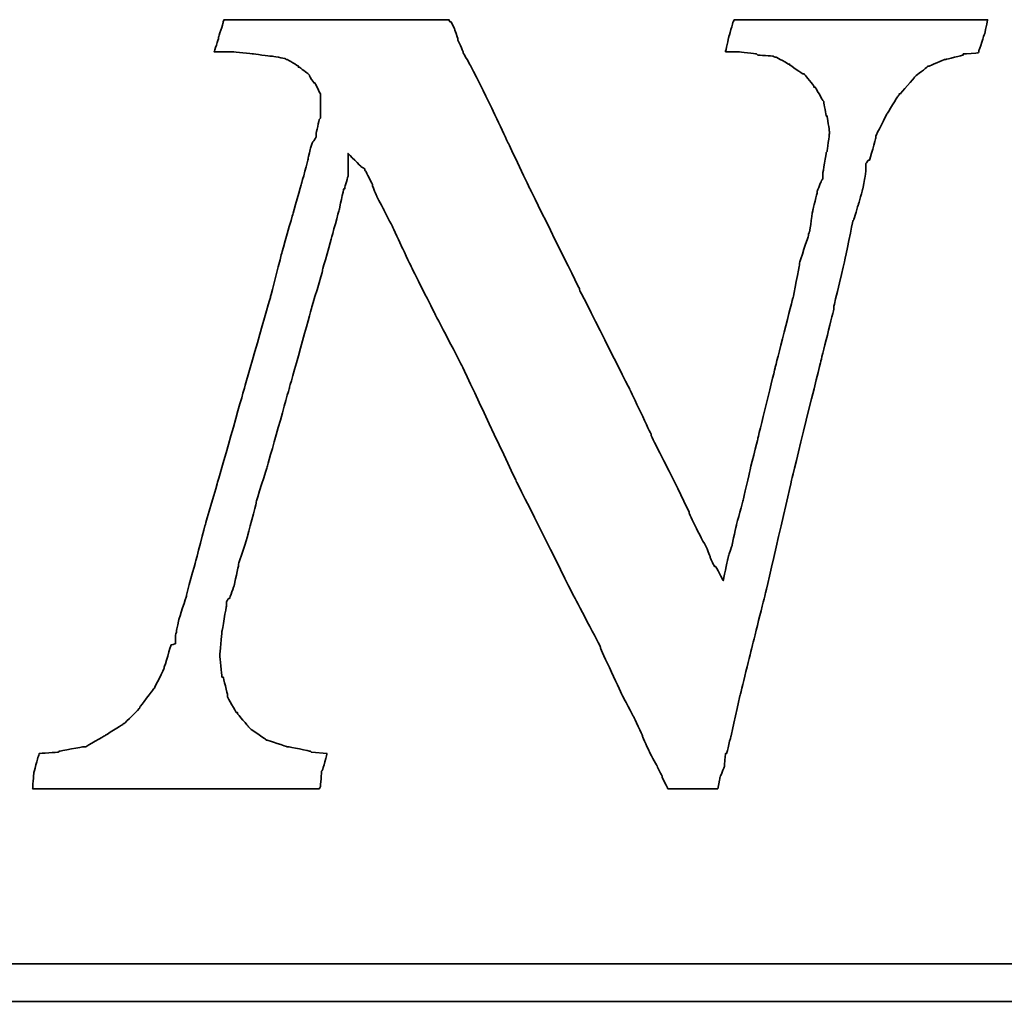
# Model space of a CAD drawing. Header units: millimetres. Extents: x 918 to 1155, y 75 to 164.
# Tile 45 of 50: x 1099.4 to 1101.33, y 95.07 to 96.99. Entities that reach past the tile are written whole.
import ezdxf

# ---------------------------------------------------------------- set-up
doc = ezdxf.new("R2010")
doc.units = ezdxf.units.MM
doc.header["$LTSCALE"] = 0.15
doc.layers.add('DIM', color=4, linetype='CONTINUOUS')
doc.layers.add('layer 1', color=7, linetype='CONTINUOUS')

# ---------------------------------------------------------------- blocks, each defined once
blk = doc.blocks.new('TBI MOTION logo(完整正式版)')
at = {"layer": 'layer 1', "color": 22, "lineweight": 35}
for points, knots in [([(58.92625, -7.91875), (58.92625, -7.91875), (58.58625, -7.89375), (58.58625, -7.89375), (58.58625, -7.89375), (58.58625, -7.89375), (58.56625, -7.87125), (58.56625, -7.87125), (58.56625, -7.87125), (58.56625, -7.87125), (58.08375, -7.77375), (58.08375, -7.77375), (58.08375, -7.77375), (58.08375, -7.77375), (58.06125, -7.77375), (58.06125, -7.77375), (58.06125, -7.77375), (58.06125, -7.77375), (57.62625, -7.63125), (57.62625, -7.63125), (57.62625, -7.63125), (57.62625, -7.63125), (57.60625, -7.63125), (57.60625, -7.63125), (57.60625, -7.63125), (57.60625, -7.63125), (57.58125, -7.60625), (57.58125, -7.60625), (57.58125, -7.60625), (57.58125, -7.60625), (57.26625, -7.38875), (57.26625, -7.38875), (57.26625, -7.38875), (57.26625, -7.38875), (57.24625, -7.36875), (57.24625, -7.36875), (57.24625, -7.36875), (57.24625, -7.36875), (57.22125, -7.34375), (57.22125, -7.34375), (57.22125, -7.34375), (57.22125, -7.34375), (56.98125, -7.05375), (56.98125, -7.05375), (56.98125, -7.05375), (56.98125, -7.05375), (56.98125, -7.02875), (56.98125, -7.02875), (56.98125, -7.02875), (56.98125, -7.02875), (56.95625, -7.02875), (56.95625, -7.02875), (56.95625, -7.02875), (56.95625, -7.02875), (56.76625, -6.69625), (56.76625, -6.69625), (56.76625, -6.69625), (56.76625, -6.69625), (56.76625, -6.67125), (56.76625, -6.67125), (56.76625, -6.67125), (56.76625, -6.67125), (56.76625, -6.64875), (56.76625, -6.64875), (56.76625, -6.64875), (56.76625, -6.64875), (56.67125, -6.26375), (56.67125, -6.26375), (56.67125, -6.26375), (56.67125, -6.26375), (56.64625, -6.26375), (56.64625, -6.26375), (56.64625, -6.26375), (56.64625, -6.26375), (56.64625, -6.23875), (56.64625, -6.23875), (56.64625, -6.23875), (56.64625, -6.23875), (56.59625, -5.80875), (56.59625, -5.80875), (56.59625, -5.80875), (56.59625, -5.80875), (56.59625, -5.78375), (56.59625, -5.78375), (56.59625, -5.78375), (56.59625, -5.78375), (56.64625, -5.30375), (56.64625, -5.30375), (56.64625, -5.30375), (56.64625, -5.30375), (56.64625, -5.27875), (56.64625, -5.27875), (56.64625, -5.27875), (56.64625, -5.27875), (56.74125, -4.72875), (56.74125, -4.72875), (56.74125, -4.72875), (56.74125, -4.72875), (56.74125, -4.67875), (56.74125, -4.67875), (56.74125, -4.67875), (56.74125, -4.67875), (56.74125, -4.63375), (56.74125, -4.63375), (56.74125, -4.63375), (56.74125, -4.63375), (56.79125, -4.55875), (56.79125, -4.55875), (56.79125, -4.55875), (56.79125, -4.55875), (56.81125, -4.55875), (56.81125, -4.55875), (56.81125, -4.55875), (56.81125, -4.55875), (56.91125, -4.27375), (56.91125, -4.27375), (56.91125, -4.27375), (56.91125, -4.27375), (57.00625, -3.83874), (57.00625, -3.83874), (57.00625, -3.83874), (57.00625, -3.83874), (57.00625, -3.81374), (57.00625, -3.81374), (57.00625, -3.81374), (57.00625, -3.81374), (57.19875, -3.21374), (57.19875, -3.21374), (57.19875, -3.21374), (57.19875, -3.21374), (57.38625, -2.49625), (57.38625, -2.49625), (57.38625, -2.49625), (57.38625, -2.49625), (57.38625, -2.47374), (57.38625, -2.47374), (57.38625, -2.47374), (57.38625, -2.47374), (57.62625, -1.70375), (57.62625, -1.70375), (57.62625, -1.70375), (57.62625, -1.70375), (58.10625, 0.00125), (58.10625, 0.00125), (58.10625, 0.00125), (58.10625, 0.00125), (58.58625, 1.72625), (58.58625, 1.72625), (58.58625, 1.72625), (58.58625, 1.72625), (58.82625, 2.54125), (58.82625, 2.54125), (58.82625, 2.54125), (58.82625, 2.54125), (58.82625, 2.56374), (58.82625, 2.56374), (58.82625, 2.56374), (58.82625, 2.56374), (59.02125, 3.26125), (59.02125, 3.26125), (59.02125, 3.26125), (59.02125, 3.26125), (59.18625, 3.86125), (59.18625, 3.86125), (59.18625, 3.86125), (59.18625, 3.86125), (59.28625, 4.31875), (59.28625, 4.31875), (59.28625, 4.31875), (59.28625, 4.31875), (59.30625, 4.31875), (59.30625, 4.31875), (59.30625, 4.31875), (59.30625, 4.31875), (59.30625, 4.34125), (59.30625, 4.34125), (59.30625, 4.34125), (59.30625, 4.34125), (59.38125, 4.60625), (59.38125, 4.60625), (59.38125, 4.60625), (59.38125, 4.60625), (59.38125, 4.65125), (59.38125, 4.65125), (59.38125, 4.65125), (59.38125, 4.65125), (59.38125, 5.08625), (59.38125, 5.08625), (59.38125, 5.08625), (59.38125, 5.08625), (59.66625, 4.79624), (59.66625, 4.79624), (59.66625, 4.79624), (59.66625, 4.79624), (59.74125, 4.75124), (59.74125, 4.75124), (59.74125, 4.75124), (59.74125, 4.75124), (59.74125, 4.72624), (59.74125, 4.72624), (59.74125, 4.72624), (59.74125, 4.72624), (59.76125, 4.70124), (59.76125, 4.70124), (59.76125, 4.70124), (59.76125, 4.70124), (59.81125, 4.60625), (59.81125, 4.60625), (59.81125, 4.60625), (59.81125, 4.60625), (59.90625, 4.41125), (59.90625, 4.41125), (59.90625, 4.41125), (59.90625, 4.41125), (59.90625, 4.39125), (59.90625, 4.39125), (59.90625, 4.39125), (59.90625, 4.39125), (60.00375, 4.15124), (60.00375, 4.15124), (60.00375, 4.15124), (60.00375, 4.15124), (60.14625, 3.88374), (60.14625, 3.88374), (60.14625, 3.88374), (60.14625, 3.88374), (60.34125, 3.50124), (60.34125, 3.50124), (60.34125, 3.50124), (60.34125, 3.50124), (60.53125, 3.09125), (60.53125, 3.09125), (60.53125, 3.09125), (60.53125, 3.09125), (60.74625, 2.63625), (60.74625, 2.63625), (60.74625, 2.63625), (60.74625, 2.63625), (61.25125, 1.63124), (61.25125, 1.63124), (61.25125, 1.63124), (61.25125, 1.63124), (61.85125, 0.47625), (61.85125, 0.47625), (61.85125, 0.47625), (61.85125, 0.47625), (63.02625, -2.01874), (63.02625, -2.01874), (63.02625, -2.01874), (63.02625, -2.01874), (64.27625, -4.51374), (64.27625, -4.51374), (64.27625, -4.51374), (64.27625, -4.51374), (64.85125, -5.61375), (64.85125, -5.61375), (64.85125, -5.61375), (64.85125, -5.61375), (64.85125, -5.64125), (64.85125, -5.64125), (64.85125, -5.64125), (64.85125, -5.64125), (65.32875, -6.67125), (65.32875, -6.67125), (65.32875, -6.67125), (65.32875, -6.67125), (65.57125, -7.12875), (65.57125, -7.12875), (65.57125, -7.12875), (65.57125, -7.12875), (65.76125, -7.53625), (65.76125, -7.53625), (65.76125, -7.53625), (65.76125, -7.53625), (65.76125, -7.55625), (65.76125, -7.55625), (65.76125, -7.55625), (65.76125, -7.55625), (65.90375, -7.87125), (65.90375, -7.87125), (65.90375, -7.87125), (65.90375, -7.87125), (66.07125, -8.18125), (66.07125, -8.18125), (66.07125, -8.18125), (66.07125, -8.18125), (66.19125, -8.42375), (66.19125, -8.42375), (66.19125, -8.42375), (66.19125, -8.42375), (66.19125, -8.44375), (66.19125, -8.44375), (66.19125, -8.44375), (66.19125, -8.44375), (66.29125, -8.63875), (66.29125, -8.63875), (66.29125, -8.63875), (66.29125, -8.63875), (66.31125, -8.68625), (66.31125, -8.68625), (66.31125, -8.68625), (66.31125, -8.68625), (66.38375, -8.68625), (66.38375, -8.68625), (66.38375, -8.68625), (66.38375, -8.68625), (66.84125, -8.68625), (66.84125, -8.68625), (66.84125, -8.68625), (66.84125, -8.68625), (67.29625, -8.68625), (67.29625, -8.68625), (67.29625, -8.68625), (67.29625, -8.68625), (67.36625, -8.68625), (67.36625, -8.68625), (67.36625, -8.68625), (67.36625, -8.68625), (67.39125, -8.68625), (67.39125, -8.68625), (67.39125, -8.68625), (67.39125, -8.68625), (67.44125, -8.46875), (67.44125, -8.46875), (67.44125, -8.46875), (67.44125, -8.46875), (67.44125, -8.44375), (67.44125, -8.44375), (67.44125, -8.44375), (67.44125, -8.44375), (67.53625, -8.20375), (67.53625, -8.20375), (67.53625, -8.20375), (67.53625, -8.20375), (67.56125, -7.94375), (67.56125, -7.94375), (67.56125, -7.94375), (67.56125, -7.94375), (67.56125, -7.91875), (67.56125, -7.91875), (67.56125, -7.91875), (67.56125, -7.91875), (67.58625, -7.91875), (67.58625, -7.91875), (67.58625, -7.91875), (67.58625, -7.91875), (67.68125, -7.53625), (67.68125, -7.53625), (67.68125, -7.53625), (67.68125, -7.53625), (67.87375, -6.67125), (67.87375, -6.67125), (67.87375, -6.67125), (67.87375, -6.67125), (68.13625, -5.61375), (68.13625, -5.61375), (68.13625, -5.61375), (68.13625, -5.61375), (68.42375, -4.46374), (68.42375, -4.46374), (68.42375, -4.46374), (68.42375, -4.46374), (68.99875, -1.96874), (68.99875, -1.96874), (68.99875, -1.96874), (68.99875, -1.96874), (69.62625, 0.57625), (69.62625, 0.57625), (69.62625, 0.57625), (69.62625, 0.57625), (69.91125, 1.72625), (69.91125, 1.72625), (69.91125, 1.72625), (69.91125, 1.72625), (69.91125, 1.77625), (69.91125, 1.77625), (69.91125, 1.77625), (69.91125, 1.77625), (70.15125, 2.78124), (70.15125, 2.78124), (70.15125, 2.78124), (70.15125, 2.78124), (70.32125, 3.62125), (70.32125, 3.62125), (70.32125, 3.62125), (70.32125, 3.62125), (70.34125, 3.64625), (70.34125, 3.64625), (70.34125, 3.64625), (70.34125, 3.64625), (70.44125, 3.98125), (70.44125, 3.98125), (70.44125, 3.98125), (70.44125, 3.98125), (70.53625, 4.31875), (70.53625, 4.31875), (70.53625, 4.31875), (70.53625, 4.31875), (70.58125, 4.55875), (70.58125, 4.55875), (70.58125, 4.55875), (70.58125, 4.55875), (70.60625, 4.72624), (70.60625, 4.72624), (70.60625, 4.72624), (70.60625, 4.72624), (70.60625, 4.79624), (70.60625, 4.79624), (70.60625, 4.79624), (70.60625, 4.79624), (70.60625, 4.87125), (70.60625, 4.87125), (70.60625, 4.87125), (70.60625, 4.87125), (70.65625, 4.94125), (70.65625, 4.94125), (70.65625, 4.94125), (70.65625, 4.94125), (70.68125, 4.94125), (70.68125, 4.94125), (70.68125, 4.94125), (70.68125, 4.94125), (70.82125, 5.42125), (70.82125, 5.42125), (70.82125, 5.42125), (70.82125, 5.42125), (70.82125, 5.44625), (70.82125, 5.44625), (70.82125, 5.44625), (70.82125, 5.44625), (70.82125, 5.47125), (70.82125, 5.47125), (70.82125, 5.47125), (70.82125, 5.47125), (71.06125, 5.94625), (71.06125, 5.94625), (71.06125, 5.94625), (71.06125, 5.94625), (71.30125, 6.33124), (71.30125, 6.33124), (71.30125, 6.33124), (71.30125, 6.33124), (71.32625, 6.35625), (71.32625, 6.35625), (71.32625, 6.35625), (71.32625, 6.35625), (71.32625, 6.38124), (71.32625, 6.38124), (71.32625, 6.38124), (71.32625, 6.38124), (71.35125, 6.38124), (71.35125, 6.38124), (71.35125, 6.38124), (71.35125, 6.38124), (71.66125, 6.74125), (71.66125, 6.74125), (71.66125, 6.74125), (71.66125, 6.74125), (71.68625, 6.76625), (71.68625, 6.76625), (71.68625, 6.76625), (71.68625, 6.76625), (71.92625, 6.95624), (71.92625, 6.95624), (71.92625, 6.95624), (71.92625, 6.95624), (71.95125, 6.98125), (71.95125, 6.98125), (71.95125, 6.98125), (71.95125, 6.98125), (71.97625, 6.98125), (71.97625, 6.98125), (71.97625, 6.98125), (71.97625, 6.98125), (72.31125, 7.12624), (72.31125, 7.12624), (72.31125, 7.12624), (72.31125, 7.12624), (72.33375, 7.12624), (72.33375, 7.12624), (72.33375, 7.12624), (72.33375, 7.12624), (72.71625, 7.21875), (72.71625, 7.21875), (72.71625, 7.21875), (72.71625, 7.21875), (72.71625, 7.24624), (72.71625, 7.24624), (72.71625, 7.24624), (72.71625, 7.24624), (72.74125, 7.24624), (72.74125, 7.24624), (72.74125, 7.24624), (72.74125, 7.24624), (73.03124, 7.26624), (73.03124, 7.26624), (73.03124, 7.26624), (73.03124, 7.26624), (73.05375, 7.29125), (73.05375, 7.29125), (73.05375, 7.29125), (73.05375, 7.29125), (73.05375, 7.31625), (73.05375, 7.31625), (73.05375, 7.31625), (73.05375, 7.31625), (73.17625, 7.67625), (73.17625, 7.67625), (73.17625, 7.67625), (73.17625, 7.67625), (73.24625, 7.98625), (73.24625, 7.98625), (73.24625, 7.98625), (73.24625, 7.98625), (73.19625, 7.98625), (73.19625, 7.98625), (73.19625, 7.98625), (73.19625, 7.98625), (72.93625, 7.98625), (72.93625, 7.98625), (72.93625, 7.98625), (72.93625, 7.98625), (72.55125, 7.98625), (72.55125, 7.98625), (72.55125, 7.98625), (72.55125, 7.98625), (72.09625, 7.98625), (72.09625, 7.98625), (72.09625, 7.98625), (72.09625, 7.98625), (71.64125, 7.98625), (71.64125, 7.98625), (71.64125, 7.98625), (71.64125, 7.98625), (70.53625, 7.98625), (70.53625, 7.98625), (70.53625, 7.98625), (70.53625, 7.98625), (69.47875, 7.98625), (69.47875, 7.98625), (69.47875, 7.98625), (69.47875, 7.98625), (68.95125, 7.98625), (68.95125, 7.98625), (68.95125, 7.98625), (68.95125, 7.98625), (68.52125, 7.98625), (68.52125, 7.98625), (68.52125, 7.98625), (68.52125, 7.98625), (68.13625, 7.98625), (68.13625, 7.98625), (68.13625, 7.98625), (68.13625, 7.98625), (67.87375, 7.98625), (67.87375, 7.98625), (67.87375, 7.98625), (67.87375, 7.98625), (67.75125, 7.98625), (67.75125, 7.98625), (67.75125, 7.98625), (67.75125, 7.98625), (67.72625, 7.94125), (67.72625, 7.94125), (67.72625, 7.94125), (67.72625, 7.94125), (67.63125, 7.60625), (67.63125, 7.60625), (67.63125, 7.60625), (67.63125, 7.60625), (67.56125, 7.29125), (67.56125, 7.29125), (67.56125, 7.29125), (67.56125, 7.29125), (67.72625, 7.29125), (67.72625, 7.29125), (67.72625, 7.29125), (67.72625, 7.29125), (67.82625, 7.29125), (67.82625, 7.29125), (67.82625, 7.29125), (67.82625, 7.29125), (67.84625, 7.29125), (67.84625, 7.29125), (67.84625, 7.29125), (67.84625, 7.29125), (68.23125, 7.24624), (68.23125, 7.24624), (68.23125, 7.24624), (68.23125, 7.24624), (68.25875, 7.21875), (68.25875, 7.21875), (68.25875, 7.21875), (68.25875, 7.21875), (68.59125, 7.19624), (68.59125, 7.19624), (68.59125, 7.19624), (68.59125, 7.19624), (68.64125, 7.17125), (68.64125, 7.17125), (68.64125, 7.17125), (68.64125, 7.17125), (68.66625, 7.17125), (68.66625, 7.17125), (68.66625, 7.17125), (68.66625, 7.17125), (68.92625, 7.02624), (68.92625, 7.02624), (68.92625, 7.02624), (68.92625, 7.02624), (68.95125, 7.02624), (68.95125, 7.02624), (68.95125, 7.02624), (68.95125, 7.02624), (68.95125, 7.00624), (68.95125, 7.00624), (68.95125, 7.00624), (68.95125, 7.00624), (69.23875, 6.81125), (69.23875, 6.81125), (69.23875, 6.81125), (69.23875, 6.81125), (69.26625, 6.81125), (69.26625, 6.81125), (69.26625, 6.81125), (69.26625, 6.81125), (69.28625, 6.78625), (69.28625, 6.78625), (69.28625, 6.78625), (69.28625, 6.78625), (69.47875, 6.54875), (69.47875, 6.54875), (69.47875, 6.54875), (69.47875, 6.54875), (69.47875, 6.52375), (69.47875, 6.52375), (69.47875, 6.52375), (69.47875, 6.52375), (69.50625, 6.52375), (69.50625, 6.52375), (69.50625, 6.52375), (69.50625, 6.52375), (69.67125, 6.23625), (69.67125, 6.23625), (69.67125, 6.23625), (69.67125, 6.23625), (69.69375, 6.21125), (69.69375, 6.21125), (69.69375, 6.21125), (69.69375, 6.21125), (69.69375, 6.18625), (69.69375, 6.18625), (69.69375, 6.18625), (69.69375, 6.18625), (69.74625, 5.89875), (69.74625, 5.89875), (69.74625, 5.89875), (69.74625, 5.89875), (69.76625, 5.89875), (69.76625, 5.89875), (69.76625, 5.89875), (69.76625, 5.89875), (69.81375, 5.56625), (69.81375, 5.56625), (69.81375, 5.56625), (69.81375, 5.56625), (69.81375, 5.54125), (69.81375, 5.54125), (69.81375, 5.54125), (69.81375, 5.54125), (69.81375, 5.51625), (69.81375, 5.51625), (69.81375, 5.51625), (69.81375, 5.51625), (69.76625, 5.13125), (69.76625, 5.13125), (69.76625, 5.13125), (69.76625, 5.13125), (69.74625, 5.10874), (69.74625, 5.10874), (69.74625, 5.10874), (69.74625, 5.10874), (69.67125, 4.65125), (69.67125, 4.65125), (69.67125, 4.65125), (69.67125, 4.65125), (69.67125, 4.55875), (69.67125, 4.55875), (69.67125, 4.55875), (69.67125, 4.55875), (69.67125, 4.53125), (69.67125, 4.53125), (69.67125, 4.53125), (69.67125, 4.53125), (69.64625, 4.50874), (69.64625, 4.50874), (69.64625, 4.50874), (69.64625, 4.50874), (69.55125, 4.27125), (69.55125, 4.27125), (69.55125, 4.27125), (69.55125, 4.27125), (69.55125, 4.24625), (69.55125, 4.24625), (69.55125, 4.24625), (69.55125, 4.24625), (69.45375, 3.86125), (69.45375, 3.86125), (69.45375, 3.86125), (69.45375, 3.86125), (69.38625, 3.40624), (69.38625, 3.40624), (69.38625, 3.40624), (69.38625, 3.40624), (69.35875, 3.33125), (69.35875, 3.33125), (69.35875, 3.33125), (69.35875, 3.33125), (69.35875, 3.30875), (69.35875, 3.30875), (69.35875, 3.30875), (69.35875, 3.30875), (69.16625, 2.71125), (69.16625, 2.71125), (69.16625, 2.71125), (69.16625, 2.71125), (69.16625, 2.66375), (69.16625, 2.66375), (69.16625, 2.66375), (69.16625, 2.66375), (69.02625, 1.96374), (69.02625, 1.96374), (69.02625, 1.96374), (69.02625, 1.96374), (68.64125, 0.45624), (68.64125, 0.45624), (68.64125, 0.45624), (68.64125, 0.45624), (68.25875, -1.10625), (68.25875, -1.10625), (68.25875, -1.10625), (68.25875, -1.10625), (68.08625, -1.80125), (68.08625, -1.80125), (68.08625, -1.80125), (68.08625, -1.80125), (67.94625, -2.42625), (67.94625, -2.42625), (67.94625, -2.42625), (67.94625, -2.42625), (67.80125, -2.95375), (67.80125, -2.95375), (67.80125, -2.95375), (67.80125, -2.95375), (67.70625, -3.38375), (67.70625, -3.38375), (67.70625, -3.38375), (67.70625, -3.38375), (67.70625, -3.40875), (67.70625, -3.40875), (67.70625, -3.40875), (67.70625, -3.40875), (67.63125, -3.62375), (67.63125, -3.62375), (67.63125, -3.62375), (67.63125, -3.62375), (67.60625, -3.72125), (67.60625, -3.72125), (67.60625, -3.72125), (67.60625, -3.72125), (67.51125, -4.17375), (67.51125, -4.17375), (67.51125, -4.17375), (67.51125, -4.17375), (67.34625, -3.86374), (67.34625, -3.86374), (67.34625, -3.86374), (67.34625, -3.86374), (67.32125, -3.86374), (67.32125, -3.86374), (67.32125, -3.86374), (67.32125, -3.86374), (67.27125, -3.76874), (67.27125, -3.76874), (67.27125, -3.76874), (67.27125, -3.76874), (67.22625, -3.67374), (67.22625, -3.67374), (67.22625, -3.67374), (67.22625, -3.67374), (67.22625, -3.64875), (67.22625, -3.64875), (67.22625, -3.64875), (67.22625, -3.64875), (67.15125, -3.45375), (67.15125, -3.45375), (67.15125, -3.45375), (67.15125, -3.45375), (67.05625, -3.28875), (67.05625, -3.28875), (67.05625, -3.28875), (67.05625, -3.28875), (66.91125, -3.00125), (66.91125, -3.00125), (66.91125, -3.00125), (66.91125, -3.00125), (66.77125, -2.71375), (66.77125, -2.71375), (66.77125, -2.71375), (66.77125, -2.71375), (66.77125, -2.68875), (66.77125, -2.68875), (66.77125, -2.68875), (66.77125, -2.68875), (66.41125, -1.94374), (66.41125, -1.94374), (66.41125, -1.94374), (66.41125, -1.94374), (65.95125, -1.03375), (65.95125, -1.03375), (65.95125, -1.03375), (65.95125, -1.03375), (65.95125, -1.00875), (65.95125, -1.00875), (65.95125, -1.00875), (65.95125, -1.00875), (65.49625, -0.04874), (65.49625, -0.04874), (65.49625, -0.04874), (65.49625, -0.04874), (64.39375, 2.13624), (64.39375, 2.13624), (64.39375, 2.13624), (64.39375, 2.13624), (64.39375, 2.15624), (64.39375, 2.15624), (64.39375, 2.15624), (64.39375, 2.15624), (63.33625, 4.29125), (63.33625, 4.29125), (63.33625, 4.29125), (63.33625, 4.29125), (62.85625, 5.30125), (62.85625, 5.30125), (62.85625, 5.30125), (62.85625, 5.30125), (62.42625, 6.21125), (62.42625, 6.21125), (62.42625, 6.21125), (62.42625, 6.21125), (62.04125, 6.98125), (62.04125, 6.98125), (62.04125, 6.98125), (62.04125, 6.98125), (61.87375, 7.26624), (61.87375, 7.26624), (61.87375, 7.26624), (61.87375, 7.26624), (61.87375, 7.29125), (61.87375, 7.29125), (61.87375, 7.29125), (61.87375, 7.29125), (61.75625, 7.55625), (61.75625, 7.55625), (61.75625, 7.55625), (61.75625, 7.55625), (61.75625, 7.58124), (61.75625, 7.58124), (61.75625, 7.58124), (61.75625, 7.58124), (61.68375, 7.79375), (61.68375, 7.79375), (61.68375, 7.79375), (61.68375, 7.79375), (61.61125, 7.94125), (61.61125, 7.94125), (61.61125, 7.94125), (61.61125, 7.94125), (61.58625, 7.94125), (61.58625, 7.94125), (61.58625, 7.94125), (61.58625, 7.94125), (61.56375, 7.98625), (61.56375, 7.98625), (61.56375, 7.98625), (61.56375, 7.98625), (61.41875, 7.98625), (61.41875, 7.98625), (61.41875, 7.98625), (61.41875, 7.98625), (61.18125, 7.98625), (61.18125, 7.98625), (61.18125, 7.98625), (61.18125, 7.98625), (60.84125, 7.98625), (60.84125, 7.98625), (60.84125, 7.98625), (60.84125, 7.98625), (60.02625, 7.98625), (60.02625, 7.98625), (60.02625, 7.98625), (60.02625, 7.98625), (59.11625, 7.98625), (59.11625, 7.98625), (59.11625, 7.98625), (59.11625, 7.98625), (58.15625, 7.98625), (58.15625, 7.98625), (58.15625, 7.98625), (58.15625, 7.98625), (57.34125, 7.98625), (57.34125, 7.98625), (57.34125, 7.98625), (57.34125, 7.98625), (57.00625, 7.98625), (57.00625, 7.98625), (57.00625, 7.98625), (57.00625, 7.98625), (56.76625, 7.98625), (56.76625, 7.98625), (56.76625, 7.98625), (56.76625, 7.98625), (56.69125, 7.98625), (56.69125, 7.98625), (56.69125, 7.98625), (56.69125, 7.98625), (56.67125, 7.94125), (56.67125, 7.94125), (56.67125, 7.94125), (56.67125, 7.94125), (56.67125, 7.91625), (56.67125, 7.91625), (56.67125, 7.91625), (56.67125, 7.91625), (56.57125, 7.60625), (56.57125, 7.60625), (56.57125, 7.60625), (56.57125, 7.60625), (56.57125, 7.58124), (56.57125, 7.58124), (56.57125, 7.58124), (56.57125, 7.58124), (56.47625, 7.29125), (56.47625, 7.29125), (56.47625, 7.29125), (56.47625, 7.29125), (56.57125, 7.29125), (56.57125, 7.29125), (56.57125, 7.29125), (56.57125, 7.29125), (56.76625, 7.29125), (56.76625, 7.29125), (56.76625, 7.29125), (56.76625, 7.29125), (56.86125, 7.29125), (56.86125, 7.29125), (56.86125, 7.29125), (56.86125, 7.29125), (56.88625, 7.29125), (56.88625, 7.29125), (56.88625, 7.29125), (56.88625, 7.29125), (57.31625, 7.24624), (57.31625, 7.24624), (57.31625, 7.24624), (57.31625, 7.24624), (57.70125, 7.19624), (57.70125, 7.19624), (57.70125, 7.19624), (57.70125, 7.19624), (57.72625, 7.19624), (57.72625, 7.19624), (57.72625, 7.19624), (57.72625, 7.19624), (58.01125, 7.14624), (58.01125, 7.14624), (58.01125, 7.14624), (58.01125, 7.14624), (58.03625, 7.12624), (58.03625, 7.12624), (58.03625, 7.12624), (58.03625, 7.12624), (58.06125, 7.12624), (58.06125, 7.12624), (58.06125, 7.12624), (58.06125, 7.12624), (58.30125, 6.98125), (58.30125, 6.98125), (58.30125, 6.98125), (58.30125, 6.98125), (58.30125, 6.95624), (58.30125, 6.95624), (58.30125, 6.95624), (58.30125, 6.95624), (58.32375, 6.95624), (58.32375, 6.95624), (58.32375, 6.95624), (58.32375, 6.95624), (58.51625, 6.81125), (58.51625, 6.81125), (58.51625, 6.81125), (58.51625, 6.81125), (58.54125, 6.78625), (58.54125, 6.78625), (58.54125, 6.78625), (58.54125, 6.78625), (58.54125, 6.76625), (58.54125, 6.76625), (58.54125, 6.76625), (58.54125, 6.76625), (58.63625, 6.62124), (58.63625, 6.62124), (58.63625, 6.62124), (58.63625, 6.62124), (58.65875, 6.62124), (58.65875, 6.62124), (58.65875, 6.62124), (58.65875, 6.62124), (58.75625, 6.42625), (58.75625, 6.42625), (58.75625, 6.42625), (58.75625, 6.42625), (58.77875, 6.38124), (58.77875, 6.38124), (58.77875, 6.38124), (58.77875, 6.38124), (58.77875, 6.33124), (58.77875, 6.33124), (58.77875, 6.33124), (58.77875, 6.33124), (58.77875, 6.09125), (58.77875, 6.09125), (58.77875, 6.09125), (58.77875, 6.09125), (58.77875, 5.85125), (58.77875, 5.85125), (58.77875, 5.85125), (58.77875, 5.85125), (58.75625, 5.82625), (58.75625, 5.82625), (58.75625, 5.82625), (58.75625, 5.82625), (58.68625, 5.51625), (58.68625, 5.51625), (58.68625, 5.51625), (58.68625, 5.51625), (58.68625, 5.47125), (58.68625, 5.47125), (58.68625, 5.47125), (58.68625, 5.47125), (58.68625, 5.44625), (58.68625, 5.44625), (58.68625, 5.44625), (58.68625, 5.44625), (58.65875, 5.39625), (58.65875, 5.39625), (58.65875, 5.39625), (58.65875, 5.39625), (58.61125, 5.32624), (58.61125, 5.32624), (58.61125, 5.32624), (58.61125, 5.32624), (58.56625, 5.20375), (58.56625, 5.20375), (58.56625, 5.20375), (58.56625, 5.20375), (58.51625, 4.99125), (58.51625, 4.99125), (58.51625, 4.99125), (58.51625, 4.99125), (58.51625, 4.96625), (58.51625, 4.96625), (58.51625, 4.96625), (58.51625, 4.96625), (58.37125, 4.43625), (58.37125, 4.43625), (58.37125, 4.43625), (58.37125, 4.43625), (58.18125, 3.76625), (58.18125, 3.76625), (58.18125, 3.76625), (58.18125, 3.76625), (57.94125, 2.92624), (57.94125, 2.92624), (57.94125, 2.92624), (57.94125, 2.92624), (57.70125, 1.98874), (57.70125, 1.98874), (57.70125, 1.98874), (57.70125, 1.98874), (57.12625, -0.02374), (57.12625, -0.02374), (57.12625, -0.02374), (57.12625, -0.02374), (56.55125, -2.03875), (56.55125, -2.03875), (56.55125, -2.03875), (56.55125, -2.03875), (56.28625, -2.95375), (56.28625, -2.95375), (56.28625, -2.95375), (56.28625, -2.95375), (56.07125, -3.76874), (56.07125, -3.76874), (56.07125, -3.76874), (56.07125, -3.76874), (55.87625, -4.48874), (55.87625, -4.48874), (55.87625, -4.48874), (55.87625, -4.48874), (55.87625, -4.51374), (55.87625, -4.51374), (55.87625, -4.51374), (55.87625, -4.51374), (55.71125, -5.01625), (55.71125, -5.01625), (55.71125, -5.01625), (55.71125, -5.01625), (55.66125, -5.25375), (55.66125, -5.25375), (55.66125, -5.25375), (55.66125, -5.25375), (55.66125, -5.27875), (55.66125, -5.27875), (55.66125, -5.27875), (55.66125, -5.27875), (55.63625, -5.37375), (55.63625, -5.37375), (55.63625, -5.37375), (55.63625, -5.37375), (55.63625, -5.42375), (55.63625, -5.42375), (55.63625, -5.42375), (55.63625, -5.42375), (55.63625, -5.54125), (55.63625, -5.54125), (55.63625, -5.54125), (55.63625, -5.54125), (55.54125, -5.56875), (55.54125, -5.56875), (55.54125, -5.56875), (55.54125, -5.56875), (55.39625, -6.04875), (55.39625, -6.04875), (55.39625, -6.04875), (55.39625, -6.04875), (55.39625, -6.06875), (55.39625, -6.06875), (55.39625, -6.06875), (55.39625, -6.06875), (55.18125, -6.50375), (55.18125, -6.50375), (55.18125, -6.50375), (55.18125, -6.50375), (55.15625, -6.52875), (55.15625, -6.52875), (55.15625, -6.52875), (55.15625, -6.52875), (54.86875, -6.91125), (54.86875, -6.91125), (54.86875, -6.91125), (54.86875, -6.91125), (54.86875, -6.93375), (54.86875, -6.93375), (54.86875, -6.93375), (54.86875, -6.93375), (54.53125, -7.26875), (54.53125, -7.26875), (54.53125, -7.26875), (54.53125, -7.26875), (54.51125, -7.26875), (54.51125, -7.26875), (54.51125, -7.26875), (54.51125, -7.26875), (54.48625, -7.29625), (54.48625, -7.29625), (54.48625, -7.29625), (54.48625, -7.29625), (54.10375, -7.53625), (54.10375, -7.53625), (54.10375, -7.53625), (54.10375, -7.53625), (53.69625, -7.77375), (53.69625, -7.77375), (53.69625, -7.77375), (53.69625, -7.77375), (53.67125, -7.77375), (53.67125, -7.77375), (53.67125, -7.77375), (53.67125, -7.77375), (53.64625, -7.77375), (53.64625, -7.77375), (53.64625, -7.77375), (53.64625, -7.77375), (53.11625, -7.87125), (53.11625, -7.87125), (53.11625, -7.87125), (53.11625, -7.87125), (53.09625, -7.89375), (53.09625, -7.89375), (53.09625, -7.89375), (53.09625, -7.89375), (52.68625, -7.91875), (52.68625, -7.91875), (52.68625, -7.91875), (52.68625, -7.91875), (52.66125, -7.99125), (52.66125, -7.99125), (52.66125, -7.99125), (52.66125, -7.99125), (52.56625, -8.34875), (52.56625, -8.34875), (52.56625, -8.34875), (52.56625, -8.34875), (52.54125, -8.68625), (52.54125, -8.68625), (52.54125, -8.68625), (52.54125, -8.68625), (52.58875, -8.68625), (52.58875, -8.68625), (52.58875, -8.68625), (52.58875, -8.68625), (52.87625, -8.68625), (52.87625, -8.68625), (52.87625, -8.68625), (52.87625, -8.68625), (53.33625, -8.68625), (53.33625, -8.68625), (53.33625, -8.68625), (53.33625, -8.68625), (53.79125, -8.68625), (53.79125, -8.68625), (53.79125, -8.68625), (53.79125, -8.68625), (54.36625, -8.68625), (54.36625, -8.68625), (54.36625, -8.68625), (54.36625, -8.68625), (55.59125, -8.68625), (55.59125, -8.68625), (55.59125, -8.68625), (55.59125, -8.68625), (56.76625, -8.68625), (56.76625, -8.68625), (56.76625, -8.68625), (56.76625, -8.68625), (57.34125, -8.68625), (57.34125, -8.68625), (57.34125, -8.68625), (57.34125, -8.68625), (57.82125, -8.68625), (57.82125, -8.68625), (57.82125, -8.68625), (57.82125, -8.68625), (58.25125, -8.68625), (58.25125, -8.68625), (58.25125, -8.68625), (58.25125, -8.68625), (58.58625, -8.68625), (58.58625, -8.68625), (58.58625, -8.68625), (58.58625, -8.68625), (58.75625, -8.68625), (58.75625, -8.68625), (58.75625, -8.68625), (58.75625, -8.68625), (58.77875, -8.63875), (58.77875, -8.63875), (58.77875, -8.63875), (58.77875, -8.63875), (58.80625, -8.30375), (58.80625, -8.30375), (58.80625, -8.30375), (58.80625, -8.30375), (58.82625, -8.27875), (58.82625, -8.27875), (58.82625, -8.27875), (58.82625, -8.27875), (58.92625, -7.91875), (58.92625, -7.91875)], [0, 0, 0, 0, 0.003125, 0.003125, 0.003125, 0.00312501, 0.00625, 0.00625, 0.00625, 0.00625001, 0.009375, 0.009375, 0.009375, 0.00937501, 0.0125, 0.0125, 0.0125, 0.01250001, 0.015625, 0.015625, 0.015625, 0.01562501, 0.01875, 0.01875, 0.01875, 0.01875001, 0.021875, 0.021875, 0.021875, 0.02187501, 0.025, 0.025, 0.025, 0.02500001, 0.028125, 0.028125, 0.028125, 0.02812501, 0.03125, 0.03125, 0.03125, 0.03125001, 0.034375, 0.034375, 0.034375, 0.03437501, 0.0375, 0.0375, 0.0375, 0.03750001, 0.040625, 0.040625, 0.040625, 0.04062501, 0.04375, 0.04375, 0.04375, 0.04375001, 0.046875, 0.046875, 0.046875, 0.04687501, 0.05, 0.05, 0.05, 0.05000001, 0.053125, 0.053125, 0.053125, 0.05312501, 0.05625, 0.05625, 0.05625, 0.05625001, 0.059375, 0.059375, 0.059375, 0.05937501, 0.0625, 0.0625, 0.0625, 0.06250001, 0.065625, 0.065625, 0.065625, 0.06562501, 0.06875, 0.06875, 0.06875, 0.06875001, 0.071875, 0.071875, 0.071875, 0.07187501, 0.075, 0.075, 0.075, 0.07500001, 0.078125, 0.078125, 0.078125, 0.07812501, 0.08125, 0.08125, 0.08125, 0.08125001, 0.084375, 0.084375, 0.084375, 0.08437501, 0.0875, 0.0875, 0.0875, 0.08750001, 0.090625, 0.090625, 0.090625, 0.09062501, 0.09375, 0.09375, 0.09375, 0.09375001, 0.096875, 0.096875, 0.096875, 0.09687501, 0.1, 0.1, 0.1, 0.10000001, 0.103125, 0.103125, 0.103125, 0.10312501, 0.10625, 0.10625, 0.10625, 0.10625001, 0.109375, 0.109375, 0.109375, 0.10937501, 0.1125, 0.1125, 0.1125, 0.11250001, 0.115625, 0.115625, 0.115625, 0.11562501, 0.11875, 0.11875, 0.11875, 0.11875001, 0.121875, 0.121875, 0.121875, 0.12187501, 0.125, 0.125, 0.125, 0.12500001, 0.128125, 0.128125, 0.128125, 0.12812501, 0.13125, 0.13125, 0.13125, 0.13125001, 0.134375, 0.134375, 0.134375, 0.13437501, 0.1375, 0.1375, 0.1375, 0.13750001, 0.140625, 0.140625, 0.140625, 0.14062501, 0.14375, 0.14375, 0.14375, 0.14375001, 0.146875, 0.146875, 0.146875, 0.14687501, 0.15, 0.15, 0.15, 0.15000001, 0.153125, 0.153125, 0.153125, 0.15312501, 0.15625, 0.15625, 0.15625, 0.15625001, 0.159375, 0.159375, 0.159375, 0.15937501, 0.1625, 0.1625, 0.1625, 0.16250001, 0.165625, 0.165625, 0.165625, 0.16562501, 0.16875, 0.16875, 0.16875, 0.16875001, 0.171875, 0.171875, 0.171875, 0.17187501, 0.175, 0.175, 0.175, 0.17500001, 0.178125, 0.178125, 0.178125, 0.17812501, 0.18125, 0.18125, 0.18125, 0.18125001, 0.184375, 0.184375, 0.184375, 0.18437501, 0.1875, 0.1875, 0.1875, 0.18750001, 0.190625, 0.190625, 0.190625, 0.19062501, 0.19375, 0.19375, 0.19375, 0.19375001, 0.196875, 0.196875, 0.196875, 0.19687501, 0.2, 0.2, 0.2, 0.20000001, 0.203125, 0.203125, 0.203125, 0.20312501, 0.20625, 0.20625, 0.20625, 0.20625001, 0.209375, 0.209375, 0.209375, 0.20937501, 0.2125, 0.2125, 0.2125, 0.21250001, 0.215625, 0.215625, 0.215625, 0.21562501, 0.21875, 0.21875, 0.21875, 0.21875001, 0.221875, 0.221875, 0.221875, 0.22187501, 0.225, 0.225, 0.225, 0.22500001, 0.228125, 0.228125, 0.228125, 0.22812501, 0.23125, 0.23125, 0.23125, 0.23125001, 0.234375, 0.234375, 0.234375, 0.23437501, 0.2375, 0.2375, 0.2375, 0.23750001, 0.240625, 0.240625, 0.240625, 0.24062501, 0.24375, 0.24375, 0.24375, 0.24375001, 0.246875, 0.246875, 0.246875, 0.24687501, 0.25, 0.25, 0.25, 0.25000001, 0.253125, 0.253125, 0.253125, 0.25312501, 0.25625, 0.25625, 0.25625, 0.25625001, 0.259375, 0.259375, 0.259375, 0.25937501, 0.2625, 0.2625, 0.2625, 0.26250001, 0.265625, 0.265625, 0.265625, 0.26562501, 0.26875, 0.26875, 0.26875, 0.26875001, 0.271875, 0.271875, 0.271875, 0.27187501, 0.275, 0.275, 0.275, 0.27500001, 0.278125, 0.278125, 0.278125, 0.27812501, 0.28125, 0.28125, 0.28125, 0.28125001, 0.284375, 0.284375, 0.284375, 0.28437501, 0.2875, 0.2875, 0.2875, 0.28750001, 0.290625, 0.290625, 0.290625, 0.29062501, 0.29375, 0.29375, 0.29375, 0.29375001, 0.296875, 0.296875, 0.296875, 0.29687501, 0.3, 0.3, 0.3, 0.30000001, 0.303125, 0.303125, 0.303125, 0.30312501, 0.30625, 0.30625, 0.30625, 0.30625001, 0.309375, 0.309375, 0.309375, 0.30937501, 0.3125, 0.3125, 0.3125, 0.31250001, 0.315625, 0.315625, 0.315625, 0.31562501, 0.31875, 0.31875, 0.31875, 0.31875001, 0.321875, 0.321875, 0.321875, 0.32187501, 0.325, 0.325, 0.325, 0.32500001, 0.328125, 0.328125, 0.328125, 0.32812501, 0.33125, 0.33125, 0.33125, 0.33125001, 0.334375, 0.334375, 0.334375, 0.33437501, 0.3375, 0.3375, 0.3375, 0.33750001, 0.340625, 0.340625, 0.340625, 0.34062501, 0.34375, 0.34375, 0.34375, 0.34375001, 0.346875, 0.346875, 0.346875, 0.34687501, 0.35, 0.35, 0.35, 0.35000001, 0.353125, 0.353125, 0.353125, 0.35312501, 0.35625, 0.35625, 0.35625, 0.35625001, 0.359375, 0.359375, 0.359375, 0.35937501, 0.3625, 0.3625, 0.3625, 0.36250001, 0.365625, 0.365625, 0.365625, 0.36562501, 0.36875, 0.36875, 0.36875, 0.36875001, 0.371875, 0.371875, 0.371875, 0.37187501, 0.375, 0.375, 0.375, 0.37500001, 0.378125, 0.378125, 0.378125, 0.37812501, 0.38125, 0.38125, 0.38125, 0.38125001, 0.384375, 0.384375, 0.384375, 0.38437501, 0.3875, 0.3875, 0.3875, 0.38750001, 0.390625, 0.390625, 0.390625, 0.39062501, 0.39375, 0.39375, 0.39375, 0.39375001, 0.396875, 0.396875, 0.396875, 0.39687501, 0.4, 0.4, 0.4, 0.40000001, 0.403125, 0.403125, 0.403125, 0.40312501, 0.40625, 0.40625, 0.40625, 0.40625001, 0.409375, 0.409375, 0.409375, 0.40937501, 0.4125, 0.4125, 0.4125, 0.41250001, 0.415625, 0.415625, 0.415625, 0.41562501, 0.41875, 0.41875, 0.41875, 0.41875001, 0.421875, 0.421875, 0.421875, 0.42187501, 0.425, 0.425, 0.425, 0.42500001, 0.428125, 0.428125, 0.428125, 0.42812501, 0.43125, 0.43125, 0.43125, 0.43125001, 0.434375, 0.434375, 0.434375, 0.43437501, 0.4375, 0.4375, 0.4375, 0.43750001, 0.440625, 0.440625, 0.440625, 0.44062501, 0.44375, 0.44375, 0.44375, 0.44375001, 0.446875, 0.446875, 0.446875, 0.44687501, 0.45, 0.45, 0.45, 0.45000001, 0.453125, 0.453125, 0.453125, 0.45312501, 0.45625, 0.45625, 0.45625, 0.45625001, 0.459375, 0.459375, 0.459375, 0.45937501, 0.4625, 0.4625, 0.4625, 0.46250001, 0.465625, 0.465625, 0.465625, 0.46562501, 0.46875, 0.46875, 0.46875, 0.46875001, 0.471875, 0.471875, 0.471875, 0.47187501, 0.475, 0.475, 0.475, 0.47500001, 0.478125, 0.478125, 0.478125, 0.47812501, 0.48125, 0.48125, 0.48125, 0.48125001, 0.484375, 0.484375, 0.484375, 0.48437501, 0.4875, 0.4875, 0.4875, 0.48750001, 0.490625, 0.490625, 0.490625, 0.49062501, 0.49375, 0.49375, 0.49375, 0.49375001, 0.496875, 0.496875, 0.496875, 0.49687501, 0.5, 0.5, 0.5, 0.50000001, 0.503125, 0.503125, 0.503125, 0.50312501, 0.50625, 0.50625, 0.50625, 0.50625001, 0.509375, 0.509375, 0.509375, 0.50937501, 0.5125, 0.5125, 0.5125, 0.51250001, 0.515625, 0.515625, 0.515625, 0.51562501, 0.51875, 0.51875, 0.51875, 0.51875001, 0.521875, 0.521875, 0.521875, 0.52187501, 0.525, 0.525, 0.525, 0.52500001, 0.528125, 0.528125, 0.528125, 0.52812501, 0.53125, 0.53125, 0.53125, 0.53125001, 0.534375, 0.534375, 0.534375, 0.53437501, 0.5375, 0.5375, 0.5375, 0.53750001, 0.540625, 0.540625, 0.540625, 0.54062501, 0.54375, 0.54375, 0.54375, 0.54375001, 0.546875, 0.546875, 0.546875, 0.54687501, 0.55, 0.55, 0.55, 0.55000001, 0.553125, 0.553125, 0.553125, 0.55312501, 0.55625, 0.55625, 0.55625, 0.55625001, 0.559375, 0.559375, 0.559375, 0.55937501, 0.5625, 0.5625, 0.5625, 0.56250001, 0.565625, 0.565625, 0.565625, 0.56562501, 0.56875, 0.56875, 0.56875, 0.56875001, 0.571875, 0.571875, 0.571875, 0.57187501, 0.575, 0.575, 0.575, 0.57500001, 0.578125, 0.578125, 0.578125, 0.57812501, 0.58125, 0.58125, 0.58125, 0.58125001, 0.584375, 0.584375, 0.584375, 0.58437501, 0.5875, 0.5875, 0.5875, 0.58750001, 0.590625, 0.590625, 0.590625, 0.59062501, 0.59375, 0.59375, 0.59375, 0.59375001, 0.596875, 0.596875, 0.596875, 0.59687501, 0.6, 0.6, 0.6, 0.60000001, 0.603125, 0.603125, 0.603125, 0.60312501, 0.60625, 0.60625, 0.60625, 0.60625001, 0.609375, 0.609375, 0.609375, 0.60937501, 0.6125, 0.6125, 0.6125, 0.61250001, 0.615625, 0.615625, 0.615625, 0.61562501, 0.61875, 0.61875, 0.61875, 0.61875001, 0.621875, 0.621875, 0.621875, 0.62187501, 0.625, 0.625, 0.625, 0.62500001, 0.628125, 0.628125, 0.628125, 0.62812501, 0.63125, 0.63125, 0.63125, 0.63125001, 0.634375, 0.634375, 0.634375, 0.63437501, 0.6375, 0.6375, 0.6375, 0.63750001, 0.640625, 0.640625, 0.640625, 0.64062501, 0.64375, 0.64375, 0.64375, 0.64375001, 0.646875, 0.646875, 0.646875, 0.64687501, 0.65, 0.65, 0.65, 0.65000001, 0.653125, 0.653125, 0.653125, 0.65312501, 0.65625, 0.65625, 0.65625, 0.65625001, 0.659375, 0.659375, 0.659375, 0.65937501, 0.6625, 0.6625, 0.6625, 0.66250001, 0.665625, 0.665625, 0.665625, 0.66562501, 0.66875, 0.66875, 0.66875, 0.66875001, 0.671875, 0.671875, 0.671875, 0.67187501, 0.675, 0.675, 0.675, 0.67500001, 0.678125, 0.678125, 0.678125, 0.67812501, 0.68125, 0.68125, 0.68125, 0.68125001, 0.684375, 0.684375, 0.684375, 0.68437501, 0.6875, 0.6875, 0.6875, 0.68750001, 0.690625, 0.690625, 0.690625, 0.69062501, 0.69375, 0.69375, 0.69375, 0.69375001, 0.696875, 0.696875, 0.696875, 0.69687501, 0.7, 0.7, 0.7, 0.70000001, 0.703125, 0.703125, 0.703125, 0.70312501, 0.70625, 0.70625, 0.70625, 0.70625001, 0.709375, 0.709375, 0.709375, 0.70937501, 0.7125, 0.7125, 0.7125, 0.71250001, 0.715625, 0.715625, 0.715625, 0.71562501, 0.71875, 0.71875, 0.71875, 0.71875001, 0.721875, 0.721875, 0.721875, 0.72187501, 0.725, 0.725, 0.725, 0.72500001, 0.728125, 0.728125, 0.728125, 0.72812501, 0.73125, 0.73125, 0.73125, 0.73125001, 0.734375, 0.734375, 0.734375, 0.73437501, 0.7375, 0.7375, 0.7375, 0.73750001, 0.740625, 0.740625, 0.740625, 0.74062501, 0.74375, 0.74375, 0.74375, 0.74375001, 0.746875, 0.746875, 0.746875, 0.74687501, 0.75, 0.75, 0.75, 0.75000001, 0.753125, 0.753125, 0.753125, 0.75312501, 0.75625, 0.75625, 0.75625, 0.75625001, 0.759375, 0.759375, 0.759375, 0.75937501, 0.7625, 0.7625, 0.7625, 0.76250001, 0.765625, 0.765625, 0.765625, 0.76562501, 0.76875, 0.76875, 0.76875, 0.76875001, 0.771875, 0.771875, 0.771875, 0.77187501, 0.775, 0.775, 0.775, 0.77500001, 0.778125, 0.778125, 0.778125, 0.77812501, 0.78125, 0.78125, 0.78125, 0.78125001, 0.784375, 0.784375, 0.784375, 0.78437501, 0.7875, 0.7875, 0.7875, 0.78750001, 0.790625, 0.790625, 0.790625, 0.79062501, 0.79375, 0.79375, 0.79375, 0.79375001, 0.796875, 0.796875, 0.796875, 0.79687501, 0.8, 0.8, 0.8, 0.80000001, 0.803125, 0.803125, 0.803125, 0.80312501, 0.80625, 0.80625, 0.80625, 0.80625001, 0.809375, 0.809375, 0.809375, 0.80937501, 0.8125, 0.8125, 0.8125, 0.81250001, 0.815625, 0.815625, 0.815625, 0.81562501, 0.81875, 0.81875, 0.81875, 0.81875001, 0.821875, 0.821875, 0.821875, 0.82187501, 0.825, 0.825, 0.825, 0.82500001, 0.828125, 0.828125, 0.828125, 0.82812501, 0.83125, 0.83125, 0.83125, 0.83125001, 0.834375, 0.834375, 0.834375, 0.83437501, 0.8375, 0.8375, 0.8375, 0.83750001, 0.840625, 0.840625, 0.840625, 0.84062501, 0.84375, 0.84375, 0.84375, 0.84375001, 0.846875, 0.846875, 0.846875, 0.84687501, 0.85, 0.85, 0.85, 0.85000001, 0.853125, 0.853125, 0.853125, 0.85312501, 0.85625, 0.85625, 0.85625, 0.85625001, 0.859375, 0.859375, 0.859375, 0.85937501, 0.8625, 0.8625, 0.8625, 0.86250001, 0.865625, 0.865625, 0.865625, 0.86562501, 0.86875, 0.86875, 0.86875, 0.86875001, 0.871875, 0.871875, 0.871875, 0.87187501, 0.875, 0.875, 0.875, 0.87500001, 0.878125, 0.878125, 0.878125, 0.87812501, 0.88125, 0.88125, 0.88125, 0.88125001, 0.884375, 0.884375, 0.884375, 0.88437501, 0.8875, 0.8875, 0.8875, 0.88750001, 0.890625, 0.890625, 0.890625, 0.89062501, 0.89375, 0.89375, 0.89375, 0.89375001, 0.896875, 0.896875, 0.896875, 0.89687501, 0.9, 0.9, 0.9, 0.90000001, 0.903125, 0.903125, 0.903125, 0.90312501, 0.90625, 0.90625, 0.90625, 0.90625001, 0.909375, 0.909375, 0.909375, 0.90937501, 0.9125, 0.9125, 0.9125, 0.91250001, 0.915625, 0.915625, 0.915625, 0.91562501, 0.91875, 0.91875, 0.91875, 0.91875001, 0.921875, 0.921875, 0.921875, 0.92187501, 0.925, 0.925, 0.925, 0.92500001, 0.928125, 0.928125, 0.928125, 0.92812501, 0.93125, 0.93125, 0.93125, 0.93125001, 0.934375, 0.934375, 0.934375, 0.93437501, 0.9375, 0.9375, 0.9375, 0.93750001, 0.940625, 0.940625, 0.940625, 0.94062501, 0.94375, 0.94375, 0.94375, 0.94375001, 0.946875, 0.946875, 0.946875, 0.94687501, 0.95, 0.95, 0.95, 0.95000001, 0.953125, 0.953125, 0.953125, 0.95312501, 0.95625, 0.95625, 0.95625, 0.95625001, 0.959375, 0.959375, 0.959375, 0.95937501, 0.9625, 0.9625, 0.9625, 0.96250001, 0.965625, 0.965625, 0.965625, 0.96562501, 0.96875, 0.96875, 0.96875, 0.96875001, 0.971875, 0.971875, 0.971875, 0.97187501, 0.975, 0.975, 0.975, 0.97500001, 0.978125, 0.978125, 0.978125, 0.97812501, 0.98125, 0.98125, 0.98125, 0.98125001, 0.984375, 0.984375, 0.984375, 0.98437501, 0.9875, 0.9875, 0.9875, 0.98750001, 0.990625, 0.990625, 0.990625, 0.99062501, 0.99375, 0.99375, 0.99375, 0.99375001, 0.996875, 0.996875, 0.996875, 0.99687501, 1, 1, 1, 1]), ([(75.90875, -9.47875), (75.90875, -9.47875), (75.90875, -12.28625), (75.90875, -12.28625), (75.90875, -12.28625), (75.90875, -12.28625), (75.90875, -12.47875), (75.90875, -12.47875), (75.90875, -12.47875), (75.90875, -12.47875), (75.71625, -12.47875), (75.71625, -12.47875), (75.71625, -12.47875), (75.71625, -12.47875), (-88.32875, -12.47875), (-88.32875, -12.47875), (-88.32875, -12.47875), (-88.32875, -12.47875), (-88.32875, -13.29375), (-88.32875, -13.29375), (-88.32875, -13.29375), (-88.32875, -13.29375), (82.89125, -13.29375), (82.89125, -13.29375), (82.89125, -13.29375), (82.89125, -13.29375), (75.90875, -9.47875), (75.90875, -9.47875)], [0, 0, 0, 0, 0.14285714, 0.14285714, 0.14285714, 0.14285715, 0.28571429, 0.28571429, 0.28571429, 0.2857143, 0.42857143, 0.42857143, 0.42857143, 0.42857144, 0.57142857, 0.57142857, 0.57142857, 0.57142858, 0.71428571, 0.71428571, 0.71428571, 0.71428572, 0.85714286, 0.85714286, 0.85714286, 0.85714287, 1, 1, 1, 1])]:
    blk.add_open_spline(points, degree=3, knots=knots, dxfattribs=at)
blk.add_open_spline([(54.86875, -6.91125), (54.86875, -6.91125), (54.86875, -6.93375), (54.86875, -6.93375)], degree=3, dxfattribs=at)

msp = doc.modelspace()

# ---------------------------------------------------------------- block references
at = {"layer": 'DIM', "color": 7, "xscale": 0.090033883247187, "yscale": 0.090033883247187, "zscale": 0.090033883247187}
msp.add_blockref('TBI MOTION logo(完整正式版)', (1094.6992, 96.2697), dxfattribs=at)

doc.saveas('drawing.dxf')
